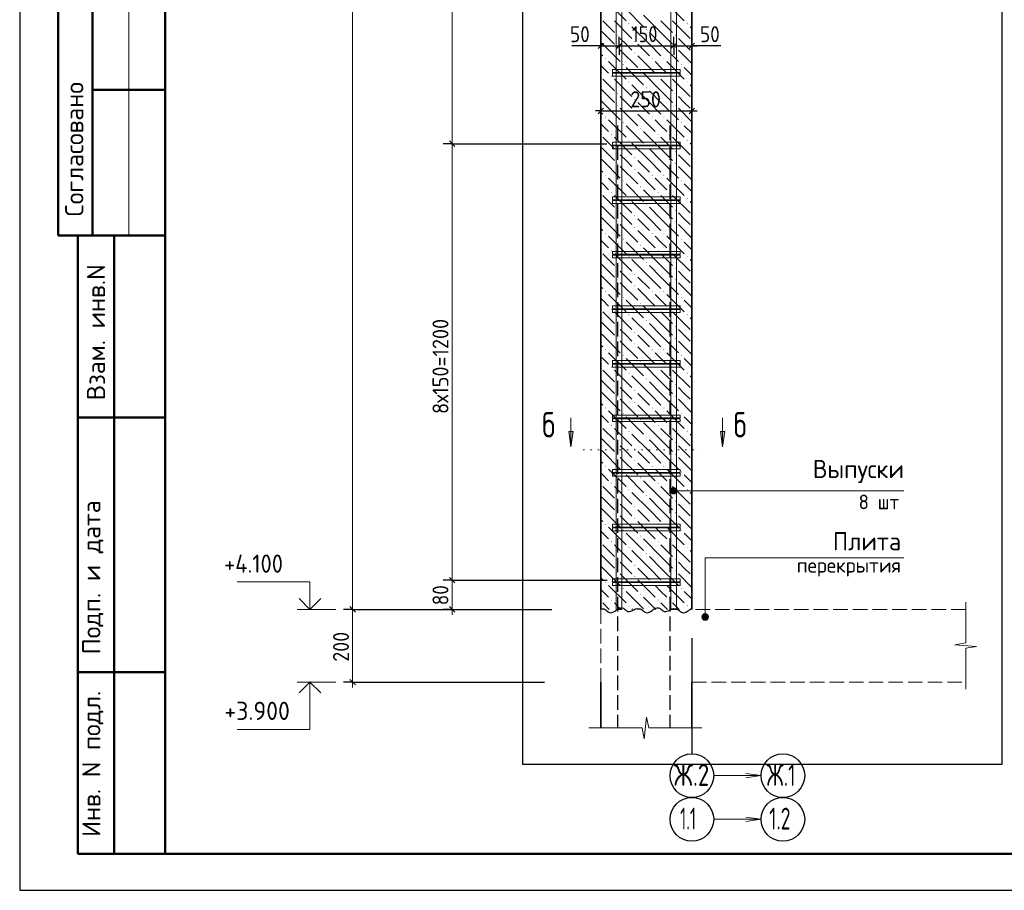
# Model space of a CAD drawing. Header units: millimetres. Extents: x 0 to 50400, y 0 to 35640.
# Tile 1 of 10: x 0 to 16232, y 0 to 14359. Entities that reach past the tile are written whole.
import ezdxf

# ---------------------------------------------------------------- set-up
doc = ezdxf.new("R2010")
doc.units = ezdxf.units.MM
for name, pattern in [('______2', [324, 240, -84]), ('______5', [1320, 960, -120, 120, -120]), ('______9', [120, 0, -120])]:
    doc.linetypes.add(name, pattern=pattern)
for name, color, linetype, lineweight in [('Standard', 7, 'Continuous', 25), ('ЖБ Перекрытие верхний уровень', 7, 'Continuous', 35), ('ЖБ Пилон', 7, 'Continuous', 35), ('Позиционная метка диаметр_ шаг', 7, 'Continuous', 13), ('Позиционная метка линия выноска', 7, 'Continuous', 13), ('Примечания', 7, 'Continuous', 13), ('Размерная линия_ общее', 7, 'Continuous', 13), ('Узлы символ', 7, 'Continuous', 25)]:
    doc.layers.add(name, color=color, linetype=linetype, lineweight=lineweight)
for name, color, linetype, true_color in [('Оси', 7, '______5', 0x656565), ('Стена фоновая арматура Х1', 7, '______2', 0xa0a0a0), ('Стена Хомут', 7, '______2', 0xa0a0a0)]:
    doc.layers.add(name, color=color, linetype=linetype, true_color=true_color)
doc.layers.add('Размерная выноска', color=7, linetype='Continuous')
doc.styles.add('ISOCPEUR', font='txt')

msp = doc.modelspace()

# ---------------------------------------------------------------- hatches: boundary and pattern name
at = {"layer": 'ЖБ Пилон', "linetype": 'Continuous', "lineweight": 18, "transparency": 33554687}
for points in [[(10036, 14291), (10044, 14299), (10051, 14291), (10044, 14283)], [(10996, 14291), (11004, 14299), (11011, 14291), (11004, 14283)], [(10324, 14195), (10332, 14203), (10339, 14195), (10332, 14187)], [(9844, 14099), (9852, 14107), (9859, 14099), (9852, 14091)], [(10132, 14003), (10140, 14011), (10147, 14003), (10140, 13995)], [(10804, 14099), (10812, 14107), (10819, 14099), (10812, 14091)], [(9844, 13907), (9852, 13915), (9859, 13907), (9852, 13899)], [(10132, 13811), (10140, 13819), (10147, 13811), (10140, 13803)], [(10804, 13907), (10812, 13915), (10819, 13907), (10812, 13899)], [(9652, 13715), (9660, 13723), (9667, 13715), (9660, 13707)], [(10420, 13715), (10428, 13723), (10435, 13715), (10428, 13707)], [(10612, 13715), (10620, 13723), (10627, 13715), (10620, 13707)], [(9940, 13619), (9948, 13627), (9955, 13619), (9948, 13611)], [(10228, 13523), (10236, 13531), (10243, 13523), (10236, 13515)], [(10900, 13619), (10908, 13627), (10915, 13619), (10908, 13611)], [(9748, 13427), (9756, 13435), (9763, 13427), (9756, 13419)], [(10036, 13331), (10044, 13339), (10051, 13331), (10044, 13323)], [(10516, 13427), (10524, 13435), (10531, 13427), (10524, 13419)], [(10708, 13427), (10716, 13435), (10723, 13427), (10716, 13419)], [(10996, 13331), (11004, 13339), (11011, 13331), (11004, 13323)], [(10324, 13235), (10332, 13243), (10339, 13235), (10332, 13227)], [(9844, 13139), (9852, 13147), (9859, 13139), (9852, 13131)], [(10132, 13043), (10140, 13051), (10147, 13043), (10140, 13035)], [(10804, 13139), (10812, 13147), (10819, 13139), (10812, 13131)], [(9844, 12947), (9852, 12955), (9859, 12947), (9852, 12939)], [(10132, 12851), (10140, 12859), (10147, 12851), (10140, 12843)], [(10804, 12947), (10812, 12955), (10819, 12947), (10812, 12939)], [(9652, 12755), (9660, 12763), (9667, 12755), (9660, 12747)], [(9940, 12659), (9948, 12667), (9955, 12659), (9948, 12651)], [(10420, 12755), (10428, 12763), (10435, 12755), (10428, 12747)], [(10612, 12755), (10620, 12763), (10627, 12755), (10620, 12747)], [(10900, 12659), (10908, 12667), (10915, 12659), (10908, 12651)], [(10228, 12563), (10236, 12571), (10243, 12563), (10236, 12555)], [(9748, 12467), (9756, 12475), (9763, 12467), (9756, 12459)], [(10036, 12371), (10044, 12379), (10051, 12371), (10044, 12363)], [(10516, 12467), (10524, 12475), (10531, 12467), (10524, 12459)], [(10708, 12467), (10716, 12475), (10723, 12467), (10716, 12459)], [(10996, 12371), (11004, 12379), (11011, 12371), (11004, 12363)], [(9844, 12179), (9852, 12187), (9859, 12179), (9852, 12171)], [(10324, 12275), (10332, 12283), (10339, 12275), (10332, 12267)], [(10804, 12179), (10812, 12187), (10819, 12179), (10812, 12171)], [(10132, 12083), (10140, 12091), (10147, 12083), (10140, 12075)], [(9844, 11987), (9852, 11995), (9859, 11987), (9852, 11979)], [(10132, 11891), (10140, 11899), (10147, 11891), (10140, 11883)], [(10804, 11987), (10812, 11995), (10819, 11987), (10812, 11979)], [(9652, 11795), (9660, 11803), (9667, 11795), (9660, 11787)], [(9940, 11699), (9948, 11707), (9955, 11699), (9948, 11691)], [(10420, 11795), (10428, 11803), (10435, 11795), (10428, 11787)], [(10612, 11795), (10620, 11803), (10627, 11795), (10620, 11787)], [(10900, 11699), (10908, 11707), (10915, 11699), (10908, 11691)], [(10228, 11603), (10236, 11611), (10243, 11603), (10236, 11595)], [(9748, 11507), (9756, 11515), (9763, 11507), (9756, 11499)], [(10036, 11411), (10044, 11419), (10051, 11411), (10044, 11403)], [(10516, 11507), (10524, 11515), (10531, 11507), (10524, 11499)], [(10708, 11507), (10716, 11515), (10723, 11507), (10716, 11499)], [(10996, 11411), (11004, 11419), (11011, 11411), (11004, 11403)], [(9844, 11219), (9852, 11227), (9859, 11219), (9852, 11211)], [(10324, 11315), (10332, 11323), (10339, 11315), (10332, 11307)], [(10804, 11219), (10812, 11227), (10819, 11219), (10812, 11211)], [(10132, 11123), (10140, 11131), (10147, 11123), (10140, 11115)], [(9844, 11027), (9852, 11035), (9859, 11027), (9852, 11019)], [(10132, 10931), (10140, 10939), (10147, 10931), (10140, 10923)], [(10804, 11027), (10812, 11035), (10819, 11027), (10812, 11019)], [(9652, 10835), (9660, 10843), (9667, 10835), (9660, 10827)], [(9940, 10739), (9948, 10747), (9955, 10739), (9948, 10731)], [(10420, 10835), (10428, 10843), (10435, 10835), (10428, 10827)], [(10612, 10835), (10620, 10843), (10627, 10835), (10620, 10827)], [(10900, 10739), (10908, 10747), (10915, 10739), (10908, 10731)], [(9748, 10547), (9756, 10555), (9763, 10547), (9756, 10539)], [(10228, 10643), (10236, 10651), (10243, 10643), (10236, 10635)], [(10516, 10547), (10524, 10555), (10531, 10547), (10524, 10539)], [(10708, 10547), (10716, 10555), (10723, 10547), (10716, 10539)], [(10036, 10451), (10044, 10459), (10051, 10451), (10044, 10443)], [(10996, 10451), (11004, 10459), (11011, 10451), (11004, 10443)], [(9844, 10259), (9852, 10267), (9859, 10259), (9852, 10251)], [(10324, 10355), (10332, 10363), (10339, 10355), (10332, 10347)], [(10804, 10259), (10812, 10267), (10819, 10259), (10812, 10251)], [(9844, 10067), (9852, 10075), (9859, 10067), (9852, 10059)], [(10132, 10163), (10140, 10171), (10147, 10163), (10140, 10155)], [(10804, 10067), (10812, 10075), (10819, 10067), (10812, 10059)], [(10132, 9971), (10140, 9979), (10147, 9971), (10140, 9963)], [(9652, 9875), (9660, 9883), (9667, 9875), (9660, 9867)], [(9940, 9779), (9948, 9787), (9955, 9779), (9948, 9771)], [(10420, 9875), (10428, 9883), (10435, 9875), (10428, 9867)], [(10612, 9875), (10620, 9883), (10627, 9875), (10620, 9867)], [(10900, 9779), (10908, 9787), (10915, 9779), (10908, 9771)], [(9748, 9587), (9756, 9595), (9763, 9587), (9756, 9579)], [(10228, 9683), (10236, 9691), (10243, 9683), (10236, 9675)], [(10516, 9587), (10524, 9595), (10531, 9587), (10524, 9579)], [(10708, 9587), (10716, 9595), (10723, 9587), (10716, 9579)], [(10036, 9491), (10044, 9499), (10051, 9491), (10044, 9483)], [(10996, 9491), (11004, 9499), (11011, 9491), (11004, 9483)], [(9844, 9299), (9852, 9307), (9859, 9299), (9852, 9291)], [(10324, 9395), (10332, 9403), (10339, 9395), (10332, 9387)], [(10804, 9299), (10812, 9307), (10819, 9299), (10812, 9291)], [(9844, 9107), (9852, 9115), (9859, 9107), (9852, 9099)], [(10132, 9203), (10140, 9211), (10147, 9203), (10140, 9195)], [(10804, 9107), (10812, 9115), (10819, 9107), (10812, 9099)], [(10132, 9011), (10140, 9019), (10147, 9011), (10140, 9003)], [(9652, 8915), (9660, 8923), (9667, 8915), (9660, 8907)], [(9940, 8819), (9948, 8827), (9955, 8819), (9948, 8811)], [(10420, 8915), (10428, 8923), (10435, 8915), (10428, 8907)], [(10612, 8915), (10620, 8923), (10627, 8915), (10620, 8907)], [(10900, 8819), (10908, 8827), (10915, 8819), (10908, 8811)], [(9748, 8627), (9756, 8635), (9763, 8627), (9756, 8619)], [(10228, 8723), (10236, 8731), (10243, 8723), (10236, 8715)], [(10516, 8627), (10524, 8635), (10531, 8627), (10524, 8619)], [(10708, 8627), (10716, 8635), (10723, 8627), (10716, 8619)], [(10036, 8531), (10044, 8539), (10051, 8531), (10044, 8523)], [(10324, 8435), (10332, 8443), (10339, 8435), (10332, 8427)], [(10996, 8531), (11004, 8539), (11011, 8531), (11004, 8523)], [(9844, 8339), (9852, 8347), (9859, 8339), (9852, 8331)], [(10804, 8339), (10812, 8347), (10819, 8339), (10812, 8331)], [(9844, 8147), (9852, 8155), (9859, 8147), (9852, 8139)], [(10132, 8243), (10140, 8251), (10147, 8243), (10140, 8235)], [(10804, 8147), (10812, 8155), (10819, 8147), (10812, 8139)], [(9652, 7955), (9660, 7963), (9667, 7955), (9660, 7947)], [(10132, 8051), (10140, 8059), (10147, 8051), (10140, 8043)], [(10420, 7955), (10428, 7963), (10435, 7955), (10428, 7947)], [(10612, 7955), (10620, 7963), (10627, 7955), (10620, 7947)], [(9940, 7859), (9948, 7867), (9955, 7859), (9948, 7851)], [(10900, 7859), (10908, 7867), (10915, 7859), (10908, 7851)], [(9748, 7667), (9756, 7675), (9763, 7667), (9756, 7659)], [(10228, 7763), (10236, 7771), (10243, 7763), (10236, 7755)], [(10516, 7667), (10524, 7675), (10531, 7667), (10524, 7659)], [(10708, 7667), (10716, 7675), (10723, 7667), (10716, 7659)], [(10036, 7571), (10044, 7579), (10051, 7571), (10044, 7563)], [(10324, 7475), (10332, 7483), (10339, 7475), (10332, 7467)], [(10996, 7571), (11004, 7579), (11011, 7571), (11004, 7563)], [(9844, 7379), (9852, 7387), (9859, 7379), (9852, 7371)], [(10804, 7379), (10812, 7387), (10819, 7379), (10812, 7371)], [(9844, 7187), (9852, 7195), (9859, 7187), (9852, 7179)], [(10132, 7283), (10140, 7291), (10147, 7283), (10140, 7275)], [(10804, 7187), (10812, 7195), (10819, 7187), (10812, 7179)], [(9652, 6995), (9660, 7003), (9667, 6995), (9660, 6987)], [(10132, 7091), (10140, 7099), (10147, 7091), (10140, 7083)], [(10420, 6995), (10428, 7003), (10435, 6995), (10428, 6987)], [(10612, 6995), (10620, 7003), (10627, 6995), (10620, 6987)], [(9940, 6899), (9948, 6907), (9955, 6899), (9948, 6891)], [(10900, 6899), (10908, 6907), (10915, 6899), (10908, 6891)], [(9748, 6707), (9756, 6715), (9763, 6707), (9756, 6699)], [(10228, 6803), (10236, 6811), (10243, 6803), (10236, 6795)], [(10516, 6707), (10524, 6715), (10531, 6707), (10524, 6699)], [(10708, 6707), (10716, 6715), (10723, 6707), (10716, 6699)], [(10036, 6611), (10044, 6619), (10051, 6611), (10044, 6603)], [(10324, 6515), (10332, 6523), (10339, 6515), (10332, 6507)], [(10996, 6611), (11004, 6619), (11011, 6611), (11004, 6603)], [(9844, 6419), (9852, 6427), (9859, 6419), (9852, 6411)], [(10132, 6323), (10140, 6331), (10147, 6323), (10140, 6315)], [(10804, 6419), (10812, 6427), (10819, 6419), (10812, 6411)], [(9844, 6227), (9852, 6235), (9859, 6227), (9852, 6219)], [(10804, 6227), (10812, 6235), (10819, 6227), (10812, 6219)], [(9652, 6035), (9660, 6043), (9667, 6035), (9660, 6027)], [(10132, 6131), (10140, 6139), (10147, 6131), (10140, 6123)], [(10420, 6035), (10428, 6043), (10435, 6035), (10428, 6027)], [(10612, 6035), (10620, 6043), (10627, 6035), (10620, 6027)], [(9940, 5939), (9948, 5947), (9955, 5939), (9948, 5931)], [(10228, 5843), (10236, 5851), (10243, 5843), (10236, 5835)], [(10900, 5939), (10908, 5947), (10915, 5939), (10908, 5931)], [(9748, 5747), (9756, 5755), (9763, 5747), (9756, 5739)], [(10516, 5747), (10524, 5755), (10531, 5747), (10524, 5739)], [(10708, 5747), (10716, 5755), (10723, 5747), (10716, 5739)], [(10036, 5651), (10044, 5659), (10051, 5651), (10044, 5643)], [(10324, 5555), (10332, 5563), (10339, 5555), (10332, 5547)], [(10996, 5651), (11004, 5659), (11011, 5651), (11004, 5643)], [(9844, 5459), (9852, 5467), (9859, 5459), (9852, 5451)], [(10132, 5363), (10140, 5371), (10147, 5363), (10140, 5355)], [(10804, 5459), (10812, 5467), (10819, 5459), (10812, 5451)], [(9844, 5267), (9852, 5275), (9859, 5267), (9852, 5259)], [(10804, 5267), (10812, 5275), (10819, 5267), (10812, 5259)], [(9652, 5075), (9660, 5083), (9667, 5075), (9660, 5067)], [(10132, 5171), (10140, 5179), (10147, 5171), (10140, 5163)], [(10420, 5075), (10428, 5083), (10435, 5075), (10428, 5067)], [(10612, 5075), (10620, 5083), (10627, 5075), (10620, 5067)], [(9940, 4979), (9948, 4987), (9955, 4979), (9948, 4971)], [(10228, 4883), (10236, 4891), (10243, 4883), (10236, 4875)], [(10900, 4979), (10908, 4987), (10915, 4979), (10908, 4971)], [(9748, 4787), (9756, 4795), (9763, 4787), (9756, 4779)], [(10516, 4787), (10524, 4795), (10531, 4787), (10524, 4779)], [(10708, 4787), (10716, 4795), (10723, 4787), (10716, 4779)], [(10036, 4691), (10044, 4699), (10051, 4691), (10044, 4683)], [(10996, 4691), (11004, 4699), (11011, 4691), (11004, 4683)]]:
    msp.add_hatch(color=7, dxfattribs=at).paths.add_polyline_path(points, flags=16)
at = {"layer": 'Позиционная метка линия выноска', "linetype": 'Continuous', "lineweight": 13, "transparency": 33554687}
for points in [[(10735, 6564), (10735, 6618), (10727, 6591)], [(10735, 6618), (10754, 6545), (10754, 6638)], [(10735, 6618), (10735, 6564), (10754, 6545)], [(10754, 6638), (10781, 6537), (10781, 6645)], [(10754, 6638), (10754, 6545), (10781, 6537)], [(10781, 6645), (10781, 6537), (10808, 6545)], [(10781, 6645), (10808, 6545), (10808, 6638)], [(10808, 6638), (10808, 6545), (10828, 6564)], [(10808, 6638), (10828, 6564), (10828, 6618)], [(10828, 6618), (10828, 6564), (10835, 6591)], [(11253, 4535), (11346, 4535), (11326, 4555)], [(11253, 4535), (11326, 4555), (11272, 4555)], [(11272, 4555), (11326, 4555), (11299, 4562)], [(11246, 4508), (11353, 4508), (11346, 4535)], [(11246, 4508), (11346, 4535), (11253, 4535)], [(11253, 4481), (11353, 4508), (11246, 4508)], [(11253, 4481), (11346, 4481), (11353, 4508)], [(11272, 4462), (11346, 4481), (11253, 4481)], [(11272, 4462), (11326, 4462), (11346, 4481)], [(11326, 4462), (11272, 4462), (11299, 4454)]]:
    msp.add_hatch(color=7, dxfattribs=at).paths.add_polyline_path(points)
at = {"layer": 'Узлы символ', "linetype": 'Continuous', "lineweight": 13, "transparency": 33554687}
for points in [[(9123, 7566), (9087, 7314), (9051, 7566)], [(11624, 7566), (11588, 7314), (11552, 7566)]]:
    msp.add_hatch(color=7, dxfattribs=at).paths.add_polyline_path(points, flags=16)

# ---------------------------------------------------------------- linework, layer by layer
at = {"layer": 'Standard', "color": 7, "linetype": 'Continuous', "lineweight": 25, "transparency": 33554687}
for p, q in [((2400, 35040), (2400, 1270)), ((9536, 13883), (9626, 13973)), ((9836, 13883), (9926, 13973)), ((10736, 13883), (10826, 13973)), ((11036, 13883), (11126, 13973)), ((9536, 12809), (9626, 12899)), ((11036, 12809), (11126, 12899))]:
    msp.add_line(p, q, dxfattribs=at)
at = {"layer": 'Standard', "color": 7, "linetype": 'Continuous', "lineweight": 50, "transparency": 33554687}
for p, q in [((632, 18600), (632, 10800)), ((632, 18600), (632, 10800)), ((1200, 18600), (1200, 10800)), ((2400, 13200), (1200, 13200)), ((0, 10800), (7, 10800)), ((632, 10800), (2400, 10800)), ((960, 600), (960, 10800)), ((960, 600), (960, 10800)), ((1560, 600), (1560, 10800)), ((960, 7800), (2400, 7800)), ((960, 3600), (2400, 3600)), ((2400, 600), (960, 600))]:
    msp.add_line(p, q, dxfattribs=at)
at = {"layer": 'Standard', "color": 7, "linetype": 'Continuous', "lineweight": 13, "transparency": 33554687}
for p, q in [((1800, 18600), (1800, 10800)), ((5212, 4634), (4576, 4634)), ((5212, 3434), (4576, 3434))]:
    msp.add_line(p, q, dxfattribs=at)
at = {"layer": 'Standard', "color": 7, "linetype": 'Continuous', "lineweight": -3, "transparency": 33554687}
for p, q in [((9581, 13928), (9581, 14078)), ((9881, 13928), (9881, 14078)), ((10781, 13928), (10781, 14078)), ((11081, 13928), (11081, 14078)), ((9581, 13928), (9491, 13928)), ((9581, 13928), (9581, 13778)), ((9581, 13928), (9581, 13928)), ((9581, 13928), (9881, 13928)), ((9881, 13928), (9881, 13778)), ((9881, 13928), (9881, 13928)), ((9881, 13928), (10781, 13928)), ((10781, 13928), (10781, 13778)), ((10781, 13928), (10781, 13927)), ((10781, 13928), (11081, 13928)), ((11081, 13928), (11081, 13778)), ((11081, 13928), (11081, 13928)), ((11081, 13928), (11171, 13928)), ((9581, 12854), (9581, 13004)), ((11081, 12854), (11081, 13004)), ((9581, 12854), (9491, 12854)), ((9581, 12854), (9581, 12704)), ((9581, 12854), (11081, 12854)), ((11081, 12854), (11081, 12704)), ((11081, 12854), (11171, 12854))]:
    msp.add_line(p, q, dxfattribs=at)
at = {"layer": 'Standard', "color": 7, "linetype": 'Continuous', "lineweight": 25, "transparency": 33554687}
msp.add_lwpolyline([(0, 0), (50400, 0), (50400, 35640), (0, 35640), (0, 0)], close=True, dxfattribs=at)
at = {"layer": 'Standard', "color": 7, "linetype": 'Continuous', "lineweight": 13, "transparency": 33554687}
for points in [[(50400, 35640), (0, 35640), (0, 0), (50400, 0), (50400, 35640)], [(50400, 35640), (0, 35640), (0, 0), (50400, 0), (50400, 35640)], [(4785, 4634), (4785, 5090), (3585, 5090)], [(4785, 3434), (4785, 2654), (3585, 2654)]]:
    msp.add_lwpolyline(points, dxfattribs=at)
at = {"layer": 'Standard', "color": 7, "linetype": 'Continuous', "lineweight": 50, "transparency": 33554687}
msp.add_lwpolyline([(2400, 35040), (49800, 35040), (49800, 600), (2400, 600), (2400, 35040)], close=True, dxfattribs=at)
at = {"layer": 'Standard', "color": 254, "linetype": 'Continuous', "lineweight": -3, "true_color": 0xc4c4ff, "transparency": 33554687}
msp.add_lwpolyline([(8291, 2078), (16195, 2078), (16195, 32387), (8291, 32387), (8291, 2078)], dxfattribs=at)
at = {"layer": 'Standard', "color": 7, "linetype": 'Continuous', "lineweight": 35, "transparency": 33554687}
for points in [[(4963, 4812), (4785, 4634), (4607, 4812)], [(4963, 3255), (4785, 3434), (4607, 3255)]]:
    msp.add_lwpolyline(points, dxfattribs=at)
at = {"layer": 'ЖБ Перекрытие верхний уровень', "color": 7, "linetype": '______2', "lineweight": 18, "transparency": 33554687}
for p, q in [((9581, 4634), (9581, 3434)), ((15595, 4634), (11081, 4634)), ((11081, 3434), (15595, 3434))]:
    msp.add_line(p, q, dxfattribs=at)
at = {"layer": 'ЖБ Пилон', "color": 7, "linetype": 'Continuous', "lineweight": 35, "transparency": 33554687}
for p, q in [((9581, 28634), (9581, 4634)), ((11081, 4634), (11081, 28634)), ((9581, 3434), (9581, 2678)), ((11081, 2678), (11081, 3434))]:
    msp.add_line(p, q, dxfattribs=at)
at = {"layer": 'ЖБ Пилон', "color": 9, "linetype": 'Continuous', "lineweight": 18, "true_color": 0xc7c7c7, "transparency": 33554687}
for p, q in [((9708, 14627), (9996, 14339)), ((10668, 14627), (10956, 14339)), ((9996, 14531), (10284, 14243)), ((9612, 14339), (9804, 14147)), ((9804, 14339), (10092, 14051)), ((10572, 14147), (10284, 14435)), ((10572, 14339), (10764, 14147)), ((10764, 14339), (11052, 14051)), ((9612, 14147), (9581, 14177)), ((9612, 14147), (9804, 13955)), ((10380, 13955), (10092, 14243)), ((10380, 14147), (10572, 13955)), ((10572, 14147), (10764, 13955)), ((11081, 14213), (11052, 14243)), ((9581, 13985), (9612, 13955)), ((9996, 13955), (9900, 14051)), ((10956, 13955), (10860, 14051)), ((9612, 13955), (9900, 13667)), ((9900, 13859), (10188, 13571)), ((10092, 13859), (9996, 13955)), ((10188, 13955), (10380, 13763)), ((10380, 13955), (10572, 13763)), ((10572, 13955), (10860, 13667)), ((10860, 13859), (11081, 13637)), ((11052, 13859), (10956, 13955)), ((9581, 13793), (9612, 13763)), ((9708, 13667), (9996, 13379)), ((10188, 13763), (10476, 13475)), ((10572, 13571), (10476, 13667)), ((10668, 13667), (10956, 13379)), ((9612, 13571), (9581, 13601)), ((9708, 13475), (9612, 13571)), ((9996, 13571), (10284, 13283)), ((10572, 13187), (10284, 13475)), ((10668, 13475), (10572, 13571)), ((10956, 13571), (11081, 13445)), ((9612, 13379), (9804, 13187)), ((9804, 13379), (10092, 13091)), ((10572, 13379), (10764, 13187)), ((10764, 13379), (11052, 13091)), ((9612, 13187), (9581, 13217)), ((9612, 13187), (9804, 12995)), ((10380, 12995), (10092, 13283)), ((10380, 13187), (10572, 12995)), ((10572, 13187), (10764, 12995)), ((11081, 13253), (11052, 13283)), ((9581, 13025), (9612, 12995)), ((9612, 12995), (9900, 12707)), ((9996, 12995), (9900, 13091)), ((10092, 12899), (9996, 12995)), ((10188, 12995), (10380, 12803)), ((10380, 12995), (10572, 12803)), ((10572, 12995), (10860, 12707)), ((10956, 12995), (10860, 13091)), ((11052, 12899), (10956, 12995)), ((9581, 12833), (9612, 12803)), ((9900, 12899), (10188, 12611)), ((10860, 12899), (11081, 12677)), ((9708, 12707), (9996, 12419)), ((10188, 12803), (10476, 12515)), ((10572, 12611), (10476, 12707)), ((10668, 12707), (10956, 12419)), ((9612, 12611), (9581, 12641)), ((9708, 12515), (9612, 12611)), ((9996, 12611), (10284, 12323)), ((10572, 12227), (10284, 12515)), ((10668, 12515), (10572, 12611)), ((10956, 12611), (11081, 12485)), ((9612, 12419), (9804, 12227)), ((9804, 12419), (10092, 12131)), ((10572, 12419), (10764, 12227)), ((10764, 12419), (11052, 12131)), ((9612, 12227), (9581, 12257)), ((9612, 12227), (9804, 12035)), ((10380, 12035), (10092, 12323)), ((10380, 12227), (10572, 12035)), ((10572, 12227), (10764, 12035)), ((11081, 12293), (11052, 12323)), ((9581, 12065), (9612, 12035)), ((9612, 12035), (9900, 11747)), ((9996, 12035), (9900, 12131)), ((10092, 11939), (9996, 12035)), ((10188, 12035), (10380, 11843)), ((10380, 12035), (10572, 11843)), ((10572, 12035), (10860, 11747)), ((10956, 12035), (10860, 12131)), ((11052, 11939), (10956, 12035)), ((9581, 11873), (9612, 11843)), ((9900, 11939), (10188, 11651)), ((10860, 11939), (11081, 11717)), ((9708, 11747), (9996, 11459)), ((10188, 11843), (10476, 11555)), ((10572, 11651), (10476, 11747)), ((10668, 11747), (10956, 11459)), ((9612, 11651), (9581, 11681)), ((9708, 11555), (9612, 11651)), ((9996, 11651), (10284, 11363)), ((10572, 11267), (10284, 11555)), ((10668, 11555), (10572, 11651)), ((10956, 11651), (11081, 11525)), ((9612, 11459), (9804, 11267)), ((9804, 11459), (10092, 11171)), ((10380, 11075), (10092, 11363)), ((10572, 11459), (10764, 11267)), ((10764, 11459), (11052, 11171)), ((11081, 11333), (11052, 11363)), ((9612, 11267), (9581, 11297)), ((9612, 11267), (9804, 11075)), ((10380, 11267), (10572, 11075)), ((10572, 11267), (10764, 11075)), ((9581, 11105), (9612, 11075)), ((9612, 11075), (9900, 10787)), ((9996, 11075), (9900, 11171)), ((10092, 10979), (9996, 11075)), ((10188, 11075), (10380, 10883)), ((10380, 11075), (10572, 10883)), ((10572, 11075), (10860, 10787)), ((10956, 11075), (10860, 11171)), ((11052, 10979), (10956, 11075)), ((9581, 10913), (9612, 10883)), ((9900, 10979), (10188, 10691)), ((10188, 10883), (10476, 10595)), ((10860, 10979), (11081, 10757)), ((9612, 10691), (9581, 10721)), ((9708, 10787), (9996, 10499)), ((10572, 10691), (10476, 10787)), ((10668, 10787), (10956, 10499)), ((9708, 10595), (9612, 10691)), ((9996, 10691), (10284, 10403)), ((10572, 10307), (10284, 10595)), ((10668, 10595), (10572, 10691)), ((10956, 10691), (11081, 10565)), ((9612, 10499), (9804, 10307)), ((9804, 10499), (10092, 10211)), ((10380, 10115), (10092, 10403)), ((10572, 10499), (10764, 10307)), ((10764, 10499), (11052, 10211)), ((11081, 10373), (11052, 10403)), ((9612, 10307), (9581, 10337)), ((9612, 10307), (9804, 10115)), ((10380, 10307), (10572, 10115)), ((10572, 10307), (10764, 10115)), ((9581, 10145), (9612, 10115)), ((9612, 10115), (9900, 9827)), ((9996, 10115), (9900, 10211)), ((10092, 10019), (9996, 10115)), ((10188, 10115), (10380, 9923)), ((10380, 10115), (10572, 9923)), ((10572, 10115), (10860, 9827)), ((10956, 10115), (10860, 10211)), ((11052, 10019), (10956, 10115)), ((9581, 9953), (9612, 9923)), ((9900, 10019), (10188, 9731)), ((10188, 9923), (10476, 9635)), ((10860, 10019), (11081, 9797)), ((9612, 9731), (9581, 9761)), ((9708, 9827), (9996, 9539)), ((10572, 9731), (10476, 9827)), ((10668, 9827), (10956, 9539)), ((9708, 9635), (9612, 9731)), ((9996, 9731), (10284, 9443)), ((10572, 9347), (10284, 9635)), ((10668, 9635), (10572, 9731)), ((10956, 9731), (11081, 9605)), ((9612, 9539), (9804, 9347)), ((9804, 9539), (10092, 9251)), ((10380, 9155), (10092, 9443)), ((10572, 9539), (10764, 9347)), ((10764, 9539), (11052, 9251)), ((11081, 9413), (11052, 9443)), ((9612, 9347), (9581, 9377)), ((9612, 9347), (9804, 9155)), ((10380, 9347), (10572, 9155)), ((10572, 9347), (10764, 9155)), ((9581, 9185), (9612, 9155)), ((9612, 9155), (9900, 8867)), ((9996, 9155), (9900, 9251)), ((10092, 9059), (9996, 9155)), ((10188, 9155), (10380, 8963)), ((10380, 9155), (10572, 8963)), ((10572, 9155), (10860, 8867)), ((10956, 9155), (10860, 9251)), ((11052, 9059), (10956, 9155)), ((9581, 8993), (9612, 8963)), ((9900, 9059), (10188, 8771)), ((10188, 8963), (10476, 8675)), ((10860, 9059), (11081, 8837)), ((9612, 8771), (9581, 8801)), ((9708, 8675), (9612, 8771)), ((9708, 8867), (9996, 8579)), ((9996, 8771), (10284, 8483)), ((10572, 8771), (10476, 8867)), ((10668, 8675), (10572, 8771)), ((10668, 8867), (10956, 8579)), ((10956, 8771), (11081, 8645)), ((10572, 8387), (10284, 8675)), ((9612, 8579), (9804, 8387)), ((9804, 8579), (10092, 8291)), ((10380, 8195), (10092, 8483)), ((10572, 8579), (10764, 8387)), ((10764, 8579), (11052, 8291)), ((11081, 8453), (11052, 8483)), ((9612, 8387), (9581, 8417)), ((9612, 8387), (9804, 8195)), ((9996, 8195), (9900, 8291)), ((10380, 8387), (10572, 8195)), ((10572, 8387), (10764, 8195)), ((10956, 8195), (10860, 8291)), ((9581, 8225), (9612, 8195)), ((9612, 8195), (9900, 7907)), ((10092, 8099), (9996, 8195)), ((10188, 8195), (10380, 8003)), ((10380, 8195), (10572, 8003)), ((10572, 8195), (10860, 7907)), ((11052, 8099), (10956, 8195)), ((9581, 8033), (9612, 8003)), ((9900, 8099), (10188, 7811)), ((10188, 8003), (10476, 7715)), ((10860, 8099), (11081, 7877)), ((9612, 7811), (9581, 7841)), ((9708, 7715), (9612, 7811)), ((9708, 7907), (9996, 7619)), ((9996, 7811), (10284, 7523)), ((10572, 7811), (10476, 7907)), ((10668, 7715), (10572, 7811)), ((10668, 7907), (10956, 7619)), ((10956, 7811), (11081, 7685)), ((10572, 7427), (10284, 7715)), ((9612, 7619), (9804, 7427)), ((9804, 7619), (10092, 7331)), ((10380, 7235), (10092, 7523)), ((10572, 7619), (10764, 7427)), ((10764, 7619), (11052, 7331)), ((11081, 7493), (11052, 7523)), ((9612, 7427), (9581, 7457)), ((9612, 7427), (9804, 7235)), ((9996, 7235), (9900, 7331)), ((10380, 7427), (10572, 7235)), ((10572, 7427), (10764, 7235)), ((10956, 7235), (10860, 7331)), ((9581, 7265), (9612, 7235)), ((9612, 7235), (9900, 6947)), ((10092, 7139), (9996, 7235)), ((10188, 7235), (10380, 7043)), ((10380, 7235), (10572, 7043)), ((10572, 7235), (10860, 6947)), ((11052, 7139), (10956, 7235)), ((9581, 7073), (9612, 7043)), ((9900, 7139), (10188, 6851)), ((10188, 7043), (10476, 6755)), ((10860, 7139), (11081, 6917)), ((9612, 6851), (9581, 6881)), ((9708, 6755), (9612, 6851)), ((9708, 6947), (9996, 6659)), ((9996, 6851), (10284, 6563)), ((10572, 6851), (10476, 6947)), ((10668, 6755), (10572, 6851)), ((10668, 6947), (10956, 6659)), ((10956, 6851), (11081, 6725)), ((9612, 6659), (9804, 6467)), ((9804, 6659), (10092, 6371)), ((10572, 6467), (10284, 6755)), ((10572, 6659), (10764, 6467)), ((10764, 6659), (11052, 6371)), ((9612, 6467), (9581, 6497)), ((10380, 6275), (10092, 6563)), ((11081, 6533), (11052, 6563)), ((9612, 6467), (9804, 6275)), ((9996, 6275), (9900, 6371)), ((10380, 6467), (10572, 6275)), ((10572, 6467), (10764, 6275)), ((10956, 6275), (10860, 6371)), ((9581, 6305), (9612, 6275)), ((9612, 6275), (9900, 5987)), ((9900, 6179), (10188, 5891)), ((10092, 6179), (9996, 6275)), ((10188, 6275), (10380, 6083)), ((10380, 6275), (10572, 6083)), ((10572, 6275), (10860, 5987)), ((10860, 6179), (11081, 5957)), ((11052, 6179), (10956, 6275)), ((9581, 6113), (9612, 6083)), ((10188, 6083), (10476, 5795)), ((9612, 5891), (9581, 5921)), ((9708, 5795), (9612, 5891)), ((9708, 5987), (9996, 5699)), ((9996, 5891), (10284, 5603)), ((10572, 5891), (10476, 5987)), ((10668, 5795), (10572, 5891)), ((10668, 5987), (10956, 5699)), ((10956, 5891), (11081, 5765)), ((9612, 5699), (9804, 5507)), ((9804, 5699), (10092, 5411)), ((10572, 5507), (10284, 5795)), ((10572, 5699), (10764, 5507)), ((10764, 5699), (11052, 5411)), ((9612, 5507), (9581, 5537)), ((10380, 5315), (10092, 5603)), ((11081, 5573), (11052, 5603)), ((9612, 5507), (9804, 5315)), ((9996, 5315), (9900, 5411)), ((10380, 5507), (10572, 5315)), ((10572, 5507), (10764, 5315)), ((10956, 5315), (10860, 5411)), ((9581, 5345), (9612, 5315)), ((9612, 5315), (9900, 5027)), ((9900, 5219), (10188, 4931)), ((10092, 5219), (9996, 5315)), ((10188, 5315), (10380, 5123)), ((10380, 5315), (10572, 5123)), ((10572, 5315), (10860, 5027)), ((10860, 5219), (11081, 4997)), ((11052, 5219), (10956, 5315)), ((9581, 5153), (9612, 5123)), ((10188, 5123), (10476, 4835)), ((9612, 4931), (9581, 4961)), ((9708, 4835), (9612, 4931)), ((9708, 5027), (9996, 4739)), ((9996, 4931), (10284, 4643)), ((10572, 4931), (10476, 5027)), ((10668, 4835), (10572, 4931)), ((10668, 5027), (10956, 4739)), ((10956, 4931), (11081, 4805)), ((9612, 4739), (9717, 4634)), ((9804, 4739), (9909, 4634)), ((10485, 4634), (10284, 4835)), ((10572, 4739), (10677, 4634)), ((10764, 4739), (10869, 4634)), ((10101, 4634), (10092, 4643)), ((11061, 4634), (11052, 4643))]:
    msp.add_line(p, q, dxfattribs=at)
at = {"layer": 'Оси', "color": 8, "linetype": '______5', "lineweight": -3, "transparency": 33554687}
msp.add_line((11081, 4160), (11081, 2251), dxfattribs=at)
at = {"layer": 'Оси', "color": 7, "linetype": 'Continuous', "lineweight": -3, "transparency": 33554687}
for centre in [(11081, 1891), (12581, 1891), (11081, 1171), (12581, 1171)]:
    msp.add_circle(centre, 360, dxfattribs=at)
at = {"layer": 'Позиционная метка линия выноска', "color": 253, "linetype": '______2', "lineweight": 25, "true_color": 0xa0a0a0, "transparency": 33554687}
for p, q in [((9853, 12614), (9853, 2678)), ((10716, 12614), (10716, 2678))]:
    msp.add_line(p, q, dxfattribs=at)
at = {"layer": 'Позиционная метка линия выноска', "color": 7, "linetype": 'Continuous', "lineweight": 13, "transparency": 33554687}
for p, q in [((10727, 6591), (10727, 6591)), ((10781, 6645), (10781, 6645)), ((10781, 6537), (10781, 6537)), ((10835, 6591), (10835, 6591)), ((11299, 4562), (11299, 4562)), ((11246, 4508), (11246, 4508)), ((11299, 4454), (11299, 4454)), ((11353, 4508), (11353, 4508)), ((11441, 1891), (12221, 1891)), ((12221, 1891), (11951, 1891)), ((12221, 1891), (11969, 1927)), ((11969, 1855), (12221, 1891)), ((12221, 1891), (12221, 1891)), ((12221, 1891), (12221, 1891)), ((12221, 1891), (12221, 1891)), ((11441, 1171), (12221, 1171)), ((12221, 1171), (11951, 1171)), ((12221, 1171), (11969, 1207)), ((11969, 1135), (12221, 1171)), ((12221, 1171), (12221, 1171)), ((12221, 1171), (12221, 1171)), ((12221, 1171), (12221, 1171))]:
    msp.add_line(p, q, dxfattribs=at)
for points in [[(10781, 6591), (11580, 6591), (14575, 6591)], [(11299, 4508), (11299, 5481), (14575, 5481)]]:
    msp.add_lwpolyline(points, dxfattribs=at)
for centre in [(10781, 6591), (11299, 4508)]:
    msp.add_circle(centre, 54, dxfattribs=at)
at = {"layer": 'Примечания', "color": 7, "linetype": 'Continuous', "lineweight": 13, "transparency": 33554687}
for p, q in [((15595, 4754), (15595, 4080)), ((15595, 4080), (15415, 4051)), ((15415, 4051), (15775, 4022)), ((15775, 4022), (15595, 3994)), ((15595, 3994), (15595, 3320)), ((15595, 3320), (15595, 3320)), ((10297, 2498), (10334, 2858)), ((10334, 2858), (10371, 2678)), ((9385, 2678), (10259, 2678)), ((10259, 2678), (10297, 2498)), ((10371, 2678), (11245, 2678)), ((11245, 2678), (11245, 2678))]:
    msp.add_line(p, q, dxfattribs=at)
at = {"layer": 'Примечания', "color": 7, "linetype": 'Continuous', "lineweight": 25, "transparency": 33554687}
for points in [[(9581, 4644), (9604, 4644), (9628, 4641), (9649, 4633), (9667, 4620), (9682, 4604), (9699, 4591), (9721, 4583), (9745, 4579), (9768, 4584), (9790, 4592), (9811, 4602), (9829, 4615), (9845, 4629), (9862, 4642), (9883, 4653), (9905, 4659), (9929, 4658), (9953, 4652), (9970, 4639), (9986, 4624), (10003, 4610), (10023, 4600), (10047, 4598), (10070, 4603), (10091, 4612), (10112, 4623), (10133, 4633), (10153, 4642), (10177, 4647), (10181, 4647)], [(10181, 4644), (10204, 4644), (10228, 4641), (10249, 4633), (10267, 4620), (10282, 4604), (10299, 4591), (10321, 4583), (10345, 4579), (10368, 4584), (10390, 4592), (10411, 4602), (10429, 4615), (10445, 4629), (10462, 4642), (10483, 4653), (10505, 4659), (10529, 4658), (10553, 4652), (10570, 4639), (10586, 4624), (10603, 4610), (10623, 4600), (10647, 4598), (10670, 4603), (10691, 4612), (10712, 4623), (10733, 4633), (10753, 4642), (10777, 4647), (10781, 4647)], [(10781, 4644), (10804, 4644), (10828, 4641), (10849, 4633), (10867, 4620), (10882, 4604), (10899, 4591), (10921, 4583), (10945, 4579), (10968, 4584), (10990, 4592), (11011, 4602), (11029, 4615), (11045, 4629), (11062, 4642), (11081, 4652)]]:
    msp.add_lwpolyline(points, dxfattribs=at)
at = {"layer": 'Размерная выноска', "color": 7, "linetype": 'Continuous', "lineweight": -3, "transparency": 33554687}
for p, q in [((9581, 13928), (9101, 13928)), ((11561, 13928), (11081, 13928))]:
    msp.add_line(p, q, dxfattribs=at)
at = {"layer": 'Размерная линия_ общее', "color": 7, "linetype": 'Continuous', "lineweight": 13, "transparency": 33554687}
for p, q in [((5489, 28634), (5489, 4634)), ((7129, 12314), (7129, 25514)), ((7129, 5114), (7129, 12314)), ((7129, 4634), (7129, 5114)), ((5489, 4634), (5489, 3434)), ((7129, 4634), (7129, 4544)), ((5489, 3434), (5489, 3344))]:
    msp.add_line(p, q, dxfattribs=at)
at = {"layer": 'Размерная линия_ общее', "color": 7, "linetype": 'Continuous', "lineweight": 25, "transparency": 33554687}
for p, q in [((7174, 12269), (7084, 12359)), ((7174, 5069), (7084, 5159)), ((5444, 4679), (5534, 4589)), ((7174, 4589), (7084, 4679)), ((5444, 3479), (5534, 3389))]:
    msp.add_line(p, q, dxfattribs=at)
at = {"layer": 'Размерная линия_ общее', "color": 7, "linetype": 'Continuous', "lineweight": -3, "transparency": 33554687}
for p, q in [((7129, 12314), (6979, 12314)), ((7129, 12314), (7279, 12314)), ((7129, 12314), (9681, 12314)), ((7129, 5114), (6979, 5114)), ((7129, 5114), (7279, 5114)), ((5489, 4634), (5339, 4634)), ((5489, 4634), (5639, 4634)), ((5489, 4634), (8771, 4634)), ((7129, 4634), (6979, 4634)), ((7129, 4634), (7279, 4634)), ((7129, 4634), (7129, 4634)), ((5489, 3434), (5339, 3434)), ((5489, 3434), (5639, 3434)), ((5489, 3434), (8651, 3434))]:
    msp.add_line(p, q, dxfattribs=at)
msp.add_lwpolyline([(7129, 5114), (7739, 5114), (7739, 5114), (9685, 5114)], dxfattribs=at)
at = {"layer": 'Стена фоновая арматура Х1', "color": 7, "linetype": 'Continuous', "lineweight": 18, "transparency": 33554687}
for points in [[(9833, 4634), (9833, 29210), (9842, 29270), (9863, 29333), (9895, 29391), (9935, 29438), (9982, 29478), (10040, 29510), (10102, 29531), (10163, 29540), (15643, 29540), (15643, 29444), (10169, 29444), (10124, 29437), (10079, 29422), (10037, 29399), (10003, 29370), (9974, 29336), (9951, 29294), (9936, 29249), (9929, 29204), (9929, 4634), (9833, 4634)], [(9833, 4634), (9833, 29210), (9842, 29270), (9863, 29333), (9895, 29391), (9935, 29438), (9982, 29478), (10040, 29510), (10102, 29531), (10163, 29540), (15643, 29540), (15643, 29444), (10169, 29444), (10124, 29437), (10079, 29422), (10037, 29399), (10003, 29370), (9974, 29336), (9951, 29294), (9936, 29249), (9929, 29204), (9929, 4634), (9833, 4634)], [(9833, 4634), (9833, 29210), (9842, 29270), (9863, 29333), (9895, 29391), (9935, 29438), (9982, 29478), (10040, 29510), (10102, 29531), (10163, 29540), (15643, 29540), (15643, 29444), (10169, 29444), (10124, 29437), (10079, 29422), (10037, 29399), (10003, 29370), (9974, 29336), (9951, 29294), (9936, 29249), (9929, 29204), (9929, 4634), (9833, 4634)], [(9833, 4634), (9833, 29210), (9842, 29270), (9863, 29333), (9895, 29391), (9935, 29438), (9982, 29478), (10040, 29510), (10102, 29531), (10163, 29540), (15643, 29540), (15643, 29444), (10169, 29444), (10124, 29437), (10079, 29422), (10037, 29399), (10003, 29370), (9974, 29336), (9951, 29294), (9936, 29249), (9929, 29204), (9929, 4634), (9833, 4634)], [(10733, 4634), (10733, 29090), (10742, 29150), (10763, 29213), (10795, 29271), (10835, 29318), (10882, 29358), (10940, 29390), (11002, 29411), (11063, 29420), (14861, 29420), (14861, 29324), (11069, 29324), (11024, 29317), (10979, 29302), (10937, 29279), (10903, 29250), (10874, 29216), (10851, 29174), (10836, 29129), (10829, 29084), (10829, 4634), (10733, 4634)], [(10733, 4634), (10733, 29090), (10742, 29150), (10763, 29213), (10795, 29271), (10835, 29318), (10882, 29358), (10940, 29390), (11002, 29411), (11063, 29420), (14861, 29420), (14861, 29324), (11069, 29324), (11024, 29317), (10979, 29302), (10937, 29279), (10903, 29250), (10874, 29216), (10851, 29174), (10836, 29129), (10829, 29084), (10829, 4634), (10733, 4634)], [(10733, 4634), (10733, 29090), (10742, 29150), (10763, 29213), (10795, 29271), (10835, 29318), (10882, 29358), (10940, 29390), (11002, 29411), (11063, 29420), (14861, 29420), (14861, 29324), (11069, 29324), (11024, 29317), (10979, 29302), (10937, 29279), (10903, 29250), (10874, 29216), (10851, 29174), (10836, 29129), (10829, 29084), (10829, 4634), (10733, 4634)], [(10733, 4634), (10733, 29090), (10742, 29150), (10763, 29213), (10795, 29271), (10835, 29318), (10882, 29358), (10940, 29390), (11002, 29411), (11063, 29420), (14861, 29420), (14861, 29324), (11069, 29324), (11024, 29317), (10979, 29302), (10937, 29279), (10903, 29250), (10874, 29216), (10851, 29174), (10836, 29129), (10829, 29084), (10829, 4634), (10733, 4634)]]:
    msp.add_lwpolyline(points, dxfattribs=at)
at = {"layer": 'Стена Хомут', "color": 36, "linetype": 'Continuous', "lineweight": 13, "true_color": 0x6e3c1e, "transparency": 33554687}
for points in [[(9773, 13538), (10889, 13538), (10889, 13490), (9773, 13490), (9773, 13538)], [(9773, 13478), (10889, 13478), (10889, 13430), (9773, 13430), (9773, 13478)], [(9773, 12338), (10889, 12338), (10889, 12290), (9773, 12290), (9773, 12338)], [(9773, 12278), (10889, 12278), (10889, 12230), (9773, 12230), (9773, 12278)], [(9773, 11438), (10889, 11438), (10889, 11390), (9773, 11390), (9773, 11438)], [(9773, 11378), (10889, 11378), (10889, 11330), (9773, 11330), (9773, 11378)], [(9773, 10538), (10889, 10538), (10889, 10490), (9773, 10490), (9773, 10538)], [(9773, 10478), (10889, 10478), (10889, 10430), (9773, 10430), (9773, 10478)], [(9773, 9638), (10889, 9638), (10889, 9590), (9773, 9590), (9773, 9638)], [(9773, 9578), (10889, 9578), (10889, 9530), (9773, 9530), (9773, 9578)], [(9773, 8738), (10889, 8738), (10889, 8690), (9773, 8690), (9773, 8738)], [(9773, 8678), (10889, 8678), (10889, 8630), (9773, 8630), (9773, 8678)], [(9773, 7838), (10889, 7838), (10889, 7790), (9773, 7790), (9773, 7838)], [(9773, 7778), (10889, 7778), (10889, 7730), (9773, 7730), (9773, 7778)], [(9773, 6938), (10889, 6938), (10889, 6890), (9773, 6890), (9773, 6938)], [(9773, 6878), (10889, 6878), (10889, 6830), (9773, 6830), (9773, 6878)], [(9773, 6038), (10889, 6038), (10889, 5990), (9773, 5990), (9773, 6038)], [(9773, 5978), (10889, 5978), (10889, 5930), (9773, 5930), (9773, 5978)], [(9773, 5138), (10889, 5138), (10889, 5090), (9773, 5090), (9773, 5138)], [(9773, 5078), (10889, 5078), (10889, 5030), (9773, 5030), (9773, 5078)]]:
    msp.add_lwpolyline(points, dxfattribs=at)
at = {"layer": 'Узлы символ', "color": 7, "linetype": 'Continuous', "lineweight": 13, "transparency": 33554687}
for p, q in [((9087, 7314), (9087, 7794)), ((11588, 7314), (11588, 7794)), ((9087, 7314), (9051, 7566)), ((9051, 7566), (9123, 7566)), ((9087, 7566), (9087, 7584)), ((9123, 7566), (9087, 7314)), ((11588, 7314), (11552, 7566)), ((11552, 7566), (11624, 7566)), ((11588, 7566), (11588, 7584)), ((11624, 7566), (11588, 7314)), ((9087, 7314), (9087, 7314)), ((9087, 7314), (9087, 7314)), ((9087, 7314), (9087, 7314)), ((11588, 7314), (11588, 7314)), ((11588, 7314), (11588, 7314)), ((11588, 7314), (11588, 7314))]:
    msp.add_line(p, q, dxfattribs=at)
at = {"layer": 'Узлы символ', "color": 7, "linetype": '______9', "lineweight": 13, "transparency": 33554687}
msp.add_line((9301, 7267), (11341, 7267), dxfattribs=at)

# ---------------------------------------------------------------- texts
at = {"layer": 'Standard', "color": 7, "linetype": 'Continuous', "lineweight": 25, "transparency": 33554687, "char_height": 264, "attachment_point": 7, "style": 'ISOCPEUR'}
for s, insert, width in [('\\W0.87;50', (9073, 13988), 484.71), ('\\W0.83;150', (10094, 13988), 610.29), ('\\W0.87;50', (11216, 13988), 484.72), ('\\W0.91;250', (10067, 12914), 674.39)]:
    msp.add_mtext(s, dxfattribs=dict(at, insert=insert, width=width))
at = {"layer": 'Standard', "color": 7, "linetype": 'Continuous', "lineweight": 50, "transparency": 33554687, "char_height": 300, "attachment_point": 7, "rotation": 90, "style": 'ISOCPEUR'}
for s, insert, width in [('\\A1;{\\fISOCPEUR|i0|b0;\\H300.000000;\\W1.000000;\\C7;Согласовано}\\P', (1050, 11114), 2486.25), ('\\A1;{\\fISOCPEUR|i0|b0;\\H300.000000;\\W1.000000;\\C7;Взам. инв.N}\\P', (1408, 8083), 2290.92), ('\\A1;{\\fISOCPEUR|i0|b0;\\H300.000000;\\W1.000000;\\C7;Подп. и дата}\\P', (1379, 3891), 2636.47), ('\\A1;{\\fISOCPEUR|i0|b0;\\H300.000000;\\W1.000000;\\C7;Инв. N подл.}\\P', (1379, 881), 2426.15)]:
    msp.add_mtext(s, dxfattribs=dict(at, insert=insert, width=width))
at = {"layer": 'ЖБ Пилон', "color": 7, "linetype": 'Continuous', "lineweight": 25, "transparency": 33554687, "char_height": 300, "attachment_point": 7, "style": 'ISOCPEUR'}
for s, insert, width in [('\\W0.90;+4.100', (3369, 5238), 1244.56), ('\\W0.95;+3.900', (3375, 2810), 1281.44)]:
    msp.add_mtext(s, dxfattribs=dict(at, insert=insert, width=width))
at = {"layer": 'Оси', "color": 7, "linetype": 'Continuous', "lineweight": 25, "transparency": 33554687, "char_height": 360, "attachment_point": 7, "style": 'ISOCPEUR'}
for s, insert, width in [('\\W0.76;Ж.2', (10781, 1723), 736.02), ('\\W0.68;Ж.1', (12311, 1723), 662.58), ('\\W0.57;1.1', (10886, 1003), 492.48), ('\\W0.66;1.2', (12356, 1003), 568.08)]:
    msp.add_mtext(s, dxfattribs=dict(at, insert=insert, width=width))
at = {"layer": 'Позиционная метка диаметр_ шаг', "color": 7, "linetype": 'Continuous', "lineweight": 25, "transparency": 33554687, "attachment_point": 7, "style": 'ISOCPEUR'}
for s, insert, char_height, width in [('\\W0.96;Выпуски', (13075, 6717), 300, 1643.32), ('\\W0.94;8 шт', (13830, 6285), 240, 856.52), ('\\W0.95;Плита', (13405, 5607), 300, 1311.99), ('\\W0.97;перекрытия', (12810, 5175), 240, 1867.51)]:
    msp.add_mtext(s, dxfattribs=dict(at, insert=insert, char_height=char_height, width=width))
at = {"layer": 'Размерная линия_ общее', "color": 7, "linetype": 'Continuous', "lineweight": 25, "transparency": 33554687, "char_height": 264, "attachment_point": 7, "rotation": 90, "style": 'ISOCPEUR'}
for s, insert, width in [('\\W0.92;8х150=1200', (7069, 7856), 1862.14), ('\\W0.87;80', (7069, 4702), 484.71), ('\\W0.91;200', (5429, 3770), 674.38)]:
    msp.add_mtext(s, dxfattribs=dict(at, insert=insert, width=width))
at = {"layer": 'Узлы символ', "color": 7, "linetype": 'Continuous', "lineweight": 35, "transparency": 33554687, "char_height": 420, "width": 456.96, "attachment_point": 7, "style": 'ISOCPEUR'}
for insert in [(8613, 7468), (11768, 7468)]:
    msp.add_mtext('\\W0.78;б', dxfattribs=dict(at, insert=insert))

doc.saveas('drawing.dxf')
